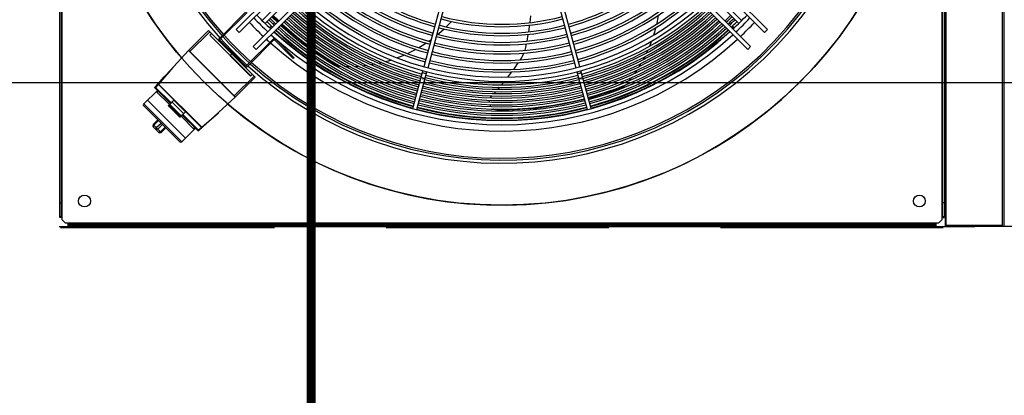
# Model space of a CAD drawing. Header units: centimetres. Extents: x -92429 to 178773, y 2337 to 428125.
# Tile 64 of 138: x 162314 to 162424, y 9222 to 9265. Entities that reach past the tile are written whole.
import ezdxf

# ---------------------------------------------------------------- set-up
doc = ezdxf.new("R2010")
doc.units = ezdxf.units.CM
doc.header["$LTSCALE"] = 50
doc.linetypes.add('Dach_Ist$0$DASHDOT2', pattern=[12.7, 6.35, -3.175, 0, -3.175])
doc.linetypes.add('DASHED', pattern=[0.75, 0.5, -0.25])
doc.layers.add('Dach_Ist$0$ARCH_INFO_OSIE_IST', color=179, linetype='Dach_Ist$0$DASHDOT2')
doc.layers.add('WL_urządzenia', color=1, linetype='Continuous')
doc.layers.add('Dach_Ist$0$RYSUNKOWE_NIEDRUK', color=6, linetype='Continuous', plot=False)

msp = doc.modelspace()

# ---------------------------------------------------------------- linework, layer by layer
at = {"layer": 'Dach_Ist$0$ARCH_INFO_OSIE_IST', "color": 8, "ltscale": 10}
msp.add_line((161514.32, 9257.62, 2170), (170738.27, 9257.62, 2170), dxfattribs=at)
at = {"layer": 'Dach_Ist$0$RYSUNKOWE_NIEDRUK', "color": 8, "const_width": 1, "elevation": 2170}
msp.add_lwpolyline([(162474.34, 8805), (162761.33, 8893.29), (162225.92, 8893.29), (162346.37, 8893.29), (162346.37, 8733.15), (162346.37, 13607.71), (162346.37, 13508.77), (162262.57, 13508.77), (162671.3, 13508.77), (162444.72, 13577.68)], dxfattribs=at)
at = {"layer": 'WL_urządzenia', "color": 1, "linetype": 'Continuous'}
for p, q in [((162417.44, 9340.76, 2170), (162417.44, 9241.48, 2170)), ((162424.02, 9340.76, 2170), (162424.02, 9241.48, 2170)), ((162318.16, 9242.46, 2170), (162318.16, 9339.79, 2170)), ((162318.34, 9339.7, 2170), (162318.34, 9242.55, 2170)), ((162318.43, 9242.46, 2170), (162318.43, 9339.79, 2170)), ((162417.07, 9339.79, 2170), (162417.07, 9242.46, 2170)), ((162417.16, 9242.55, 2170), (162417.16, 9339.7, 2170)), ((162417.34, 9339.79, 2170), (162417.34, 9242.46, 2170)), ((162337.96, 9263.56, 2170), (162361.99, 9287.59, 2170)), ((162373.51, 9287.59, 2170), (162397.54, 9263.56, 2170)), ((162362.25, 9287.2, 2170), (162338.29, 9263.23, 2170)), ((162397.21, 9263.23, 2170), (162373.25, 9287.2, 2170)), ((162339.86, 9261.66, 2170), (162363.83, 9285.63, 2170)), ((162364.22, 9285.36, 2170), (162340.19, 9261.33, 2170)), ((162395.31, 9261.33, 2170), (162371.29, 9285.36, 2170)), ((162371.68, 9285.63, 2170), (162395.64, 9261.66, 2170)), ((162362.9, 9273.9, 2170), (162359.01, 9259.4, 2170)), ((162359.46, 9259.28, 2170), (162363.34, 9273.78, 2170)), ((162372.16, 9273.78, 2170), (162376.04, 9259.28, 2170)), ((162376.49, 9259.4, 2170), (162372.6, 9273.9, 2170)), ((162343.99, 9267.69, 2170), (162340.88, 9264.58, 2170)), ((162394.62, 9264.58, 2170), (162391.51, 9267.69, 2170)), ((162341.2, 9264.25, 2170), (162344.32, 9267.36, 2170)), ((162394.3, 9264.25, 2170), (162391.18, 9267.36, 2170)), ((162336.06, 9262.58, 2170), (162339.07, 9265.59, 2170)), ((162339.17, 9265.49, 2170), (162336.16, 9262.48, 2170)), ((162342.66, 9264.46, 2170), (162342.02, 9265.07, 2170)), ((162342.26, 9264.32, 2170), (162342.11, 9264.17, 2170)), ((162343.67, 9263.54, 2170), (162343, 9264.14, 2170)), ((162362.11, 9264.48, 2170), (162361.5, 9263.86, 2170)), ((162370.9, 9264.35, 2170), (162370.98, 9265.11, 2170)), ((162385.11, 9264.26, 2170), (162385.09, 9264.17, 2170)), ((162385.28, 9265.18, 2170), (162385.11, 9264.26, 2170)), ((162393.39, 9264.17, 2170), (162393.24, 9264.32, 2170)), ((162332.42, 9261.04, 2170), (162334.84, 9263.46, 2170)), ((162334.98, 9263.33, 2170), (162332.75, 9261.1, 2170)), ((162340.09, 9258.22, 2170), (162334.84, 9263.46, 2170)), ((162334.98, 9262.94, 2170), (162335.17, 9263.13, 2170)), ((162336.55, 9263.07, 2170), (162336.65, 9262.97, 2170)), ((162338.29, 9263.23, 2170), (162337.96, 9263.56, 2170)), ((162341.91, 9263.97, 2170), (162341.7, 9263.77, 2170)), ((162346.1, 9261.59, 2170), (162343.67, 9263.54, 2170)), ((162360.66, 9263.09, 2170), (162360.58, 9263.03, 2170)), ((162361.26, 9263.63, 2170), (162360.66, 9263.09, 2170)), ((162370.58, 9262.27, 2170), (162370.71, 9263.03, 2170)), ((162370.76, 9263.31, 2170), (162370.84, 9263.89, 2170)), ((162370.84, 9263.89, 2170), (162370.86, 9264.07, 2170)), ((162384.85, 9263.27, 2170), (162384.76, 9262.95, 2170)), ((162384.99, 9263.78, 2170), (162384.85, 9263.27, 2170)), ((162393.8, 9263.77, 2170), (162393.59, 9263.97, 2170)), ((162397.54, 9263.56, 2170), (162397.21, 9263.23, 2170)), ((162339.56, 9258.35, 2170), (162334.98, 9262.94, 2170)), ((162334.99, 9262.95, 2170), (162339.58, 9258.36, 2170)), ((162336.16, 9262.35, 2170), (162338.97, 9259.53, 2170)), ((162342.12, 9262.54, 2170), (162339.11, 9259.53, 2170)), ((162342.22, 9262.45, 2170), (162339.2, 9259.43, 2170)), ((162342.13, 9262.53, 2170), (162342.12, 9262.54, 2170)), ((162342.22, 9262.45, 2170), (162342.13, 9262.53, 2170)), ((162344.35, 9260.32, 2170), (162342.28, 9262.38, 2170)), ((162342.38, 9262.48, 2170), (162344.45, 9260.41, 2170)), ((162359.27, 9262.04, 2170), (162359, 9261.87, 2170)), ((162359.82, 9262.43, 2170), (162359.56, 9262.25, 2170)), ((162370.48, 9261.79, 2170), (162370.52, 9261.98, 2170)), ((162384.53, 9262.27, 2170), (162384.3, 9261.69, 2170)), ((162332.6, 9261.22, 2170), (162328.81, 9257.1, 2170)), ((162332.43, 9261.03, 2170), (162332.42, 9261.04, 2170)), ((162332.6, 9261.22, 2170), (162332.61, 9261.22, 2170)), ((162337.85, 9255.98, 2170), (162332.6, 9261.22, 2170)), ((162332.61, 9261.22, 2170), (162332.62, 9261.22, 2170)), ((162332.62, 9261.22, 2170), (162332.63, 9261.21, 2170)), ((162332.63, 9261.21, 2170), (162332.65, 9261.19, 2170)), ((162332.65, 9261.19, 2170), (162332.67, 9261.17, 2170)), ((162332.67, 9261.17, 2170), (162332.7, 9261.15, 2170)), ((162332.7, 9261.15, 2170), (162332.72, 9261.13, 2170)), ((162332.72, 9261.13, 2170), (162332.75, 9261.1, 2170)), ((162332.75, 9261.1, 2170), (162337.73, 9256.12, 2170)), ((162337.28, 9260.66, 2170), (162337.46, 9260.84, 2170)), ((162337.47, 9260.84, 2170), (162337.29, 9260.65, 2170)), ((162340.19, 9261.33, 2170), (162339.86, 9261.66, 2170)), ((162343.79, 9261.07, 2170), (162343.69, 9260.97, 2170)), ((162348.67, 9259.87, 2170), (162346.1, 9261.59, 2170)), ((162357.27, 9260.91, 2170), (162357.18, 9260.87, 2170)), ((162358.1, 9261.34, 2170), (162357.27, 9260.91, 2170)), ((162359, 9261.87, 2170), (162358.43, 9261.52, 2170)), ((162370.09, 9260.66, 2170), (162370.22, 9260.93, 2170)), ((162370.33, 9261.22, 2170), (162370.34, 9261.26, 2170)), ((162370.34, 9261.26, 2170), (162370.43, 9261.56, 2170)), ((162370.43, 9261.56, 2170), (162370.48, 9261.79, 2170)), ((162384.12, 9261.27, 2170), (162383.97, 9260.95, 2170)), ((162395.64, 9261.66, 2170), (162395.31, 9261.33, 2170)), ((162339.6, 9260.02, 2170), (162339.7, 9259.92, 2170)), ((162344.45, 9260.41, 2170), (162344.35, 9260.32, 2170)), ((162349.25, 9259.53, 2170), (162348.67, 9259.87, 2170)), ((162354.3, 9259.84, 2170), (162353.96, 9259.76, 2170)), ((162355.35, 9260.14, 2170), (162354.74, 9259.96, 2170)), ((162356.33, 9260.5, 2170), (162356.02, 9260.38, 2170)), ((162356.81, 9260.7, 2170), (162356.33, 9260.5, 2170)), ((162369.08, 9259.1, 2170), (162369.58, 9259.82, 2170)), ((162369.58, 9259.82, 2170), (162369.61, 9259.87, 2170)), ((162369.81, 9260.16, 2170), (162369.82, 9260.18, 2170)), ((162369.82, 9260.18, 2170), (162369.93, 9260.37, 2170)), ((162369.93, 9260.37, 2170), (162370.09, 9260.66, 2170)), ((162383.34, 9259.76, 2170), (162383.14, 9259.42, 2170)), ((162383.66, 9260.33, 2170), (162383.59, 9260.19, 2170)), ((162383.76, 9260.52, 2170), (162383.66, 9260.33, 2170)), ((162330.85, 9259.32, 2170), (162329.24, 9257.45, 2170)), ((162349.34, 9259.48, 2170), (162349.25, 9259.53, 2170)), ((162349.51, 9259.42, 2170), (162349.34, 9259.48, 2170)), ((162349.67, 9259.4, 2170), (162349.51, 9259.42, 2170)), ((162349.7, 9259.4, 2170), (162349.67, 9259.4, 2170)), ((162350.75, 9259.38, 2170), (162350.3, 9259.38, 2170)), ((162351.72, 9259.43, 2170), (162351.31, 9259.4, 2170)), ((162352.63, 9259.52, 2170), (162352.25, 9259.48, 2170)), ((162353.28, 9259.63, 2170), (162353.13, 9259.6, 2170)), ((162353.49, 9259.67, 2170), (162353.28, 9259.63, 2170)), ((162357.75, 9254.7, 2170), (162358.89, 9258.95, 2170)), ((162358.2, 9254.58, 2170), (162359.34, 9258.83, 2170)), ((162368.42, 9258.22, 2170), (162368.87, 9258.81, 2170)), ((162376.16, 9258.83, 2170), (162377.3, 9254.58, 2170)), ((162377.75, 9254.7, 2170), (162376.61, 9258.95, 2170)), ((162382.86, 9258.98, 2170), (162382.63, 9258.64, 2170)), ((162328.94, 9257.18, 2170), (162329.86, 9258.24, 2170)), ((162340.09, 9258.22, 2170), (162337.66, 9255.79, 2170)), ((162339.96, 9258.35, 2170), (162337.73, 9256.12, 2170)), ((162339.76, 9258.55, 2170), (162339.56, 9258.35, 2170)), ((162367.72, 9257.35, 2170), (162368.05, 9257.75, 2170)), ((162382.3, 9258.18, 2170), (162382.02, 9257.83, 2170)), ((162329.11, 9256.74, 2170), (162327.58, 9255.21, 2170)), ((162330.58, 9255.27, 2170), (162328.81, 9257.04, 2170)), ((162330.65, 9255.33, 2170), (162328.84, 9257.14, 2170)), ((162328.94, 9257.11, 2170), (162328.87, 9257.17, 2170)), ((162329.21, 9257.42, 2170), (162328.94, 9257.11, 2170)), ((162328.98, 9256.62, 2170), (162330.46, 9255.14, 2170)), ((162329.21, 9256.65, 2170), (162329.08, 9256.52, 2170)), ((162329.24, 9257.45, 2170), (162329.21, 9257.42, 2170)), ((162334.05, 9252.58, 2170), (162329.21, 9257.42, 2170)), ((162329.24, 9257.45, 2170), (162334.08, 9252.61, 2170)), ((162366.88, 9256.39, 2170), (162367.07, 9256.59, 2170)), ((162366.88, 9256.38, 2170), (162366.88, 9256.39, 2170)), ((162367.31, 9256.87, 2170), (162367.49, 9257.08, 2170)), ((162380.63, 9256.85, 2170), (162377.69, 9255.88, 2170)), ((162381.26, 9257.09, 2170), (162380.63, 9256.85, 2170)), ((162381.35, 9257.13, 2170), (162381.26, 9257.09, 2170)), ((162381.5, 9257.23, 2170), (162381.35, 9257.13, 2170)), ((162381.62, 9257.34, 2170), (162381.5, 9257.23, 2170)), ((162381.64, 9257.37, 2170), (162381.62, 9257.34, 2170)), ((162328, 9255.64, 2170), (162332.26, 9251.37, 2170)), ((162330.34, 9255.02, 2170), (162330.95, 9255.64, 2170)), ((162330.97, 9255.63, 2170), (162330.34, 9254.99, 2170)), ((162332.04, 9254.13, 2170), (162330.76, 9255.41, 2170)), ((162330.77, 9255.43, 2170), (162332.05, 9254.14, 2170)), ((162332.25, 9254.34, 2170), (162330.97, 9255.63, 2170)), ((162333.73, 9252.19, 2170), (162337.85, 9255.98, 2170)), ((162337.66, 9255.79, 2170), (162337.66, 9255.8, 2170)), ((162337.73, 9256.12, 2170), (162337.75, 9256.1, 2170)), ((162337.75, 9256.1, 2170), (162337.78, 9256.07, 2170)), ((162337.78, 9256.07, 2170), (162337.8, 9256.05, 2170)), ((162337.8, 9256.05, 2170), (162337.82, 9256.02, 2170)), ((162337.82, 9256.02, 2170), (162337.83, 9256.01, 2170)), ((162337.83, 9256.01, 2170), (162337.84, 9255.99, 2170)), ((162337.84, 9255.99, 2170), (162337.85, 9255.98, 2170)), ((162337.85, 9255.98, 2170), (162337.85, 9255.98, 2170)), ((162366.34, 9255.42, 2170), (162366.35, 9255.53, 2170)), ((162366.35, 9255.53, 2170), (162366.36, 9255.63, 2170)), ((162366.47, 9255.91, 2170), (162366.55, 9256.02, 2170)), ((162366.55, 9256.02, 2170), (162366.59, 9256.07, 2170)), ((162366.59, 9256.07, 2170), (162366.63, 9256.11, 2170)), ((162377, 9255.7, 2170), (162374.67, 9255.17, 2170)), ((162377.69, 9255.88, 2170), (162377.45, 9255.82, 2170)), ((162327.58, 9255.21, 2170), (162331.84, 9250.95, 2170)), ((162331.64, 9250.95, 2170), (162327.58, 9255.01, 2170)), ((162330.34, 9255, 2170), (162330.42, 9254.93, 2170)), ((162330.34, 9254.99, 2170), (162330.34, 9254.99, 2170)), ((162331.62, 9253.71, 2170), (162330.34, 9254.99, 2170)), ((162330.41, 9254.92, 2170), (162330.51, 9255.03, 2170)), ((162330.51, 9254.99, 2170), (162330.43, 9254.92, 2170)), ((162330.43, 9254.92, 2170), (162331.55, 9253.81, 2170)), ((162330.45, 9254.91, 2170), (162330.53, 9254.99, 2170)), ((162331.78, 9253.87, 2170), (162330.5, 9255.16, 2170)), ((162330.51, 9255.16, 2170), (162331.79, 9253.88, 2170)), ((162330.51, 9255.03, 2170), (162331.65, 9253.89, 2170)), ((162330.51, 9254.99, 2170), (162331.62, 9253.88, 2170)), ((162331.62, 9253.9, 2170), (162330.53, 9255, 2170)), ((162331.62, 9253.71, 2170), (162332.25, 9254.34, 2170)), ((162332.26, 9254.32, 2170), (162331.65, 9253.71, 2170)), ((162334.08, 9252.61, 2170), (162335.95, 9254.23, 2170)), ((162366.45, 9255, 2170), (162366.39, 9255.14, 2170)), ((162366.5, 9254.92, 2170), (162366.45, 9255, 2170)), ((162366.83, 9254.62, 2170), (162366.81, 9254.63, 2170)), ((162367, 9254.55, 2170), (162366.83, 9254.62, 2170)), ((162367.18, 9254.51, 2170), (162367, 9254.55, 2170)), ((162367.26, 9254.51, 2170), (162367.18, 9254.51, 2170)), ((162368.53, 9254.52, 2170), (162367.26, 9254.51, 2170)), ((162371.59, 9254.71, 2170), (162368.53, 9254.52, 2170)), ((162374.67, 9255.17, 2170), (162371.59, 9254.71, 2170)), ((162329.17, 9253.42, 2170), (162328.64, 9252.9, 2170)), ((162329.23, 9253.36, 2170), (162328.71, 9252.83, 2170)), ((162328.99, 9252.55, 2170), (162329.52, 9253.07, 2170)), ((162331.53, 9253.82, 2170), (162331.62, 9253.91, 2170)), ((162331.55, 9253.78, 2170), (162331.65, 9253.89, 2170)), ((162331.55, 9253.81, 2170), (162331.62, 9253.88, 2170)), ((162331.56, 9253.79, 2170), (162331.63, 9253.72, 2170)), ((162331.77, 9253.83, 2170), (162333.25, 9252.36, 2170)), ((162333.67, 9252.19, 2170), (162331.9, 9253.96, 2170)), ((162333.77, 9252.22, 2170), (162331.96, 9254.02, 2170)), ((162334.86, 9253.23, 2170), (162333.81, 9252.32, 2170)), ((162329.52, 9252.02, 2170), (162328.64, 9252.9, 2170)), ((162329.26, 9252.02, 2170), (162328.64, 9252.63, 2170)), ((162329.7, 9252.89, 2170), (162329.17, 9252.37, 2170)), ((162329.46, 9252.08, 2170), (162329.98, 9252.61, 2170)), ((162330.05, 9252.54, 2170), (162329.52, 9252.02, 2170)), ((162333.37, 9252.48, 2170), (162331.84, 9250.95, 2170)), ((162333.27, 9252.58, 2170), (162333.15, 9252.46, 2170)), ((162333.73, 9252.31, 2170), (162334.05, 9252.58, 2170)), ((162333.73, 9252.31, 2170), (162333.8, 9252.25, 2170)), ((162334.08, 9252.61, 2170), (162334.05, 9252.58, 2170)), ((162318.16, 9244.12, 2170), (162318.34, 9244.12, 2170)), ((162417.34, 9244.12, 2170), (162417.16, 9244.12, 2170)), ((162417.34, 9244.12, 2170), (162417.16, 9244.12, 2170)), ((162318.34, 9242.55, 2170), (162318.16, 9242.55, 2170)), ((162318.43, 9242.46, 2170), (162318.16, 9242.46, 2170)), ((162318.34, 9242.55, 2170), (162318.34, 9242.46, 2170)), ((162318.43, 9242.18, 2170), (162318.43, 9242.46, 2170)), ((162318.8, 9241.81, 2170), (162318.43, 9242.18, 2170)), ((162417.07, 9242.18, 2170), (162416.7, 9241.81, 2170)), ((162417.07, 9242.46, 2170), (162417.34, 9242.46, 2170)), ((162417.07, 9242.46, 2170), (162417.07, 9242.18, 2170)), ((162417.16, 9242.46, 2170), (162417.16, 9242.55, 2170)), ((162417.34, 9242.55, 2170), (162417.16, 9242.55, 2170)), ((162318.11, 9241.44, 2170), (162417.39, 9241.44, 2170)), ((162319.08, 9241.81, 2170), (162318.8, 9241.81, 2170)), ((162319.08, 9241.81, 2170), (162319.08, 9241.53, 2170)), ((162416.42, 9241.81, 2170), (162319.08, 9241.81, 2170)), ((162319.08, 9241.71, 2170), (162319.18, 9241.71, 2170)), ((162416.42, 9241.53, 2170), (162319.08, 9241.53, 2170)), ((162319.18, 9241.71, 2170), (162416.33, 9241.71, 2170)), ((162319.18, 9241.53, 2170), (162319.18, 9241.71, 2170)), ((162320.75, 9241.53, 2170), (162320.75, 9241.71, 2170)), ((162414.75, 9241.53, 2170), (162414.75, 9241.71, 2170)), ((162416.33, 9241.71, 2170), (162416.42, 9241.71, 2170)), ((162416.33, 9241.71, 2170), (162416.33, 9241.53, 2170)), ((162416.42, 9241.81, 2170), (162416.42, 9241.53, 2170)), ((162416.7, 9241.81, 2170), (162416.42, 9241.81, 2170)), ((162417.39, 9241.44, 2170), (162420.77, 9241.44, 2170)), ((162417.44, 9241.48, 2170), (162424.02, 9241.48, 2170)), ((162424.07, 9241.44, 2170), (162420.77, 9241.44, 2170)), ((162523.35, 9241.44, 2170), (162424.07, 9241.44, 2170))]:
    msp.add_line(p, q, dxfattribs=at)
at = {"layer": 'WL_urządzenia', "color": 1, "linetype": 'DASHED'}
for p, q in [((162417.58, 9241.58, 2170), (162417.58, 9340.67, 2170)), ((162423.88, 9241.58, 2170), (162423.88, 9340.67, 2170)), ((162417.25, 9241.3, 2170), (162318.25, 9241.3, 2170)), ((162417.58, 9241.58, 2170), (162423.88, 9241.58, 2170))]:
    msp.add_line(p, q, dxfattribs=at)
at = {"layer": 'WL_urządzenia', "color": 1, "linetype": 'Continuous'}
for points in [[(162337.27, 9260.64, 0.207794), (162337.28, 9260.66)], [(162337.27, 9260.64, -0.207794), (162337.29, 9260.65)], [(162358.83, 9258.74, -0.037253), (162359.06, 9258.68, -0.037253), (162359.28, 9258.62)], [(162376.22, 9258.62, -0.037253), (162376.44, 9258.68, -0.037253), (162376.67, 9258.74)], [(162329.2, 9257.48, -0.395256), (162329.21, 9257.42)], [(162329.2, 9257.48, -0.050409), (162329.24, 9257.45)], [(162329.24, 9257.45, 0.039903), (162329.2, 9257.48)], [(162358.7, 9258.23, -0.407676), (162358.87, 9257.99, -0.407676), (162359.14, 9258.11)], [(162376.36, 9258.11, -0.407676), (162376.63, 9257.99, -0.407676), (162376.81, 9258.23)], [(162328.94, 9257.11, 0.383826), (162328.94, 9257.18)], [(162330.77, 9255.43, 0.039959), (162330.75, 9255.44)], [(162330.76, 9255.41, 0.413807), (162330.75, 9255.44)], [(162330.97, 9255.63, -0.279695), (162330.95, 9255.64)], [(162330.34, 9255, 0.308911), (162330.34, 9255.02)], [(162330.45, 9254.91, 0.350781), (162330.41, 9254.92)], [(162330.43, 9254.92, 0.308911), (162330.42, 9254.93)], [(162330.5, 9255.16, 0.408521), (162330.5, 9255.19)], [(162330.5, 9255.19, -0.390705), (162330.51, 9255.16)], [(162330.51, 9255, 0.05258), (162330.51, 9255.03)], [(162330.51, 9255.03, -0.080505), (162330.53, 9255)], [(162330.51, 9254.99, -0.213001), (162330.51, 9255)], [(162330.51, 9255, 0.372564), (162330.53, 9255)], [(162332.26, 9254.32, -0.279695), (162332.25, 9254.34)], [(162331.55, 9253.78, 0.350781), (162331.53, 9253.82)], [(162331.56, 9253.79, 0.308911), (162331.55, 9253.81)], [(162331.62, 9253.9, 0.372564), (162331.62, 9253.88)], [(162331.62, 9253.9, -0.080505), (162331.65, 9253.89)], [(162331.65, 9253.89, 0.05258), (162331.62, 9253.88)], [(162331.62, 9253.88, -0.213001), (162331.62, 9253.88)], [(162331.65, 9253.71, 0.308911), (162331.63, 9253.72)], [(162331.81, 9253.88, 0.408521), (162331.78, 9253.87)], [(162331.79, 9253.88, -0.390705), (162331.81, 9253.88)], [(162332.07, 9254.13, 0.413807), (162332.04, 9254.13)], [(162332.07, 9254.13, 0.039959), (162332.05, 9254.14)], [(162328.71, 9252.83, -0.353945), (162328.64, 9252.63)], [(162328.95, 9252.33, 0.393689), (162328.99, 9252.55)], [(162329.17, 9252.37, 0.393689), (162328.95, 9252.33)], [(162329.26, 9252.02, -0.353945), (162329.46, 9252.08)], [(162333.81, 9252.32, 0.383826), (162333.73, 9252.31)], [(162334.05, 9252.58, -0.395256), (162334.11, 9252.57)], [(162334.08, 9252.61, -0.050409), (162334.11, 9252.57)], [(162334.08, 9252.61, -0.039903), (162334.11, 9252.57)]]:
    msp.add_lwpolyline(points, format="xyb", dxfattribs=at)
for centre, radius in [((162367.75, 9291.12, 2170), 47.28), ((162320.94, 9244.31, 2170), 0.672), ((162320.94, 9244.31, 2170), 0.672), ((162414.56, 9244.31, 2170), 0.672), ((162414.56, 9244.31, 2170), 0.672)]:
    msp.add_circle(centre, radius, dxfattribs=at)
for centre, radius, start, end in [((162367.75, 9291.12, 2170), 47.28, 229.4416, 220.5584), ((162367.75, 9291.12, 2170), 42.57, 227.9961, 222.0039), ((162367.75, 9291.12, 2170), 42.22, 228.0205, 221.9795), ((162367.75, 9291.12, 2170), 42.01, 228.0356, 221.9644), ((162367.75, 9291.12, 2170), 28.25, 228.1975, 254.53), ((162367.75, 9291.12, 2170), 27.97, 228.2293, 254.5253), ((162367.75, 9291.12, 2170), 27.97, 285.4747, 311.7707), ((162367.75, 9291.12, 2170), 28.25, 285.47, 311.8025), ((162367.75, 9291.12, 2170), 30.29, 227.9822, 254.5616), ((162367.75, 9291.12, 2170), 30.01, 228.0099, 254.5576), ((162367.75, 9291.12, 2170), 29.27, 228.0861, 254.5464), ((162367.75, 9291.12, 2170), 28.99, 228.1157, 254.542), ((162367.75, 9291.12, 2170), 28.99, 285.458, 311.8843), ((162367.75, 9291.12, 2170), 29.27, 285.4536, 311.9139), ((162367.75, 9291.12, 2170), 30.01, 285.4424, 311.9901), ((162367.75, 9291.12, 2170), 30.29, 285.4384, 312.0178), ((162367.75, 9291.12, 2170), 31.31, 227.8851, 254.5759), ((162367.75, 9291.12, 2170), 31.03, 227.9109, 254.5721), ((162367.75, 9291.12, 2170), 31.03, 285.4279, 312.0891), ((162367.75, 9291.12, 2170), 31.31, 285.4241, 312.1149), ((162367.75, 9291.12, 2170), 33.37, 227.7066, 312.2934), ((162367.75, 9291.12, 2170), 32.91, 227.7448, 312.2552), ((162367.75, 9291.12, 2170), 32.33, 227.794, 254.5893), ((162367.75, 9291.12, 2170), 32.05, 227.8183, 254.5857), ((162367.75, 9291.12, 2170), 32.05, 285.4143, 312.1817), ((162367.75, 9291.12, 2170), 32.33, 285.4107, 312.206), ((162367.75, 9291.12, 2170), 37.78, 223.3125, 226.6875), ((162367.75, 9291.12, 2170), 35.03, 227.5785, 254.6209), ((162367.75, 9291.12, 2170), 34.75, 227.5992, 254.6179), ((162367.75, 9291.12, 2170), 34.54, 227.6152, 254.6155), ((162367.75, 9291.12, 2170), 34.26, 227.6364, 254.6124), ((162367.75, 9291.12, 2170), 34.05, 227.6529, 254.61), ((162367.75, 9291.12, 2170), 33.77, 227.6748, 254.6068), ((162367.75, 9291.12, 2170), 33.77, 285.3932, 312.3252), ((162367.75, 9291.12, 2170), 34.05, 285.39, 312.3471), ((162367.75, 9291.12, 2170), 34.26, 285.3876, 312.3636), ((162367.75, 9291.12, 2170), 34.54, 285.3845, 312.3848), ((162367.75, 9291.12, 2170), 34.75, 285.3821, 312.4008), ((162367.75, 9291.12, 2170), 35.03, 285.3791, 312.4215), ((162367.75, 9291.12, 2170), 37.78, 313.3125, 316.6875), ((162367.75, 9291.12, 2170), 38.96, 223.364, 226.636), ((162367.75, 9291.12, 2170), 38.24, 223.333, 226.667), ((162367.75, 9291.12, 2170), 37.48, 225.3543, 226.7007), ((162367.75, 9291.12, 2170), 37.2, 225.3569, 226.7134), ((162367.75, 9291.12, 2170), 36.99, 225.359, 226.7232), ((162367.75, 9291.12, 2170), 36.71, 225.3617, 226.7363), ((162367.75, 9291.12, 2170), 36.5, 225.3638, 226.7464), ((162367.75, 9291.12, 2170), 36.5, 227.4744, 254.6362), ((162367.75, 9291.12, 2170), 36.22, 227.4935, 254.6334), ((162367.75, 9291.12, 2170), 36.01, 227.5082, 254.6313), ((162367.75, 9291.12, 2170), 35.73, 227.5277, 254.6284), ((162367.75, 9291.12, 2170), 35.52, 227.5429, 254.6262), ((162367.75, 9291.12, 2170), 35.24, 227.5629, 254.6232), ((162367.75, 9291.12, 2170), 27.23, 255.4876, 284.5124), ((162367.75, 9291.12, 2170), 26.96, 255.4926, 284.5074), ((162367.75, 9291.12, 2170), 35.24, 285.3768, 312.4371), ((162367.75, 9291.12, 2170), 35.52, 285.3738, 312.4571), ((162367.75, 9291.12, 2170), 35.73, 285.3716, 312.4723), ((162367.75, 9291.12, 2170), 36.01, 285.3687, 312.4918), ((162367.75, 9291.12, 2170), 36.22, 285.3666, 312.5065), ((162367.75, 9291.12, 2170), 36.5, 285.3638, 312.5256), ((162367.75, 9291.12, 2170), 36.5, 313.2536, 314.6362), ((162367.75, 9291.12, 2170), 36.71, 313.2637, 314.6383), ((162367.75, 9291.12, 2170), 36.99, 313.2768, 314.641), ((162367.75, 9291.12, 2170), 37.2, 313.2866, 314.6431), ((162367.75, 9291.12, 2170), 37.48, 313.2993, 314.6457), ((162367.75, 9291.12, 2170), 38.24, 313.333, 316.667), ((162367.75, 9291.12, 2170), 38.96, 313.364, 316.636), ((162367.75, 9291.12, 2170), 37.73, 226.4079, 226.6896), ((162367.75, 9291.12, 2170), 37.54, 226.4149, 226.6979), ((162367.75, 9291.12, 2170), 37.78, 227.3909, 312.6091), ((162367.75, 9291.12, 2170), 37.73, 227.3939, 254.6481), ((162367.75, 9291.12, 2170), 37.54, 227.4057, 254.6463), ((162367.75, 9291.12, 2170), 37.48, 227.4096, 254.6457), ((162367.75, 9291.12, 2170), 37.2, 227.4276, 254.6431), ((162367.75, 9291.12, 2170), 36.99, 227.4416, 254.641), ((162367.75, 9291.12, 2170), 36.71, 227.4601, 254.6383), ((162367.75, 9291.12, 2170), 28.99, 255.458, 284.542), ((162367.75, 9291.12, 2170), 28.25, 255.47, 284.53), ((162367.75, 9291.12, 2170), 27.97, 255.4747, 284.5253), ((162367.75, 9291.12, 2170), 36.71, 285.3617, 312.5399), ((162367.75, 9291.12, 2170), 36.99, 285.359, 312.5584), ((162367.75, 9291.12, 2170), 37.2, 285.3569, 312.5724), ((162367.75, 9291.12, 2170), 37.48, 285.3543, 312.5904), ((162367.75, 9291.12, 2170), 37.54, 285.3537, 312.5943), ((162367.75, 9291.12, 2170), 37.73, 285.3519, 312.6061), ((162367.75, 9291.12, 2170), 37.54, 313.3021, 313.5851), ((162367.75, 9291.12, 2170), 37.73, 313.3104, 313.5921), ((162336.22, 9262.41, 2170), 0.232, 135, 225), ((162336.22, 9262.41, 2170), 0.0927, 135, 225), ((162367.75, 9291.12, 2170), 42.57, 222.1913, 227.8087), ((162367.75, 9291.12, 2170), 42.22, 222.1685, 227.8315), ((162367.75, 9291.12, 2170), 42.01, 222.1543, 227.8457), ((162367.75, 9291.12, 2170), 38.96, 227.3179, 228.0685), ((162367.75, 9291.12, 2170), 38.96, 228.2733, 312.6821), ((162367.75, 9291.12, 2170), 38.24, 227.362, 312.638), ((162342.22, 9262.32, 2170), 0.232, 45, 111.4218), ((162342.22, 9262.32, 2170), 0.0927, 45, 135), ((162367.75, 9291.12, 2170), 30.01, 255.4424, 284.5576), ((162367.75, 9291.12, 2170), 29.27, 255.4536, 284.5464), ((162367.75, 9291.12, 2170), 31.31, 255.4241, 284.5759), ((162367.75, 9291.12, 2170), 31.03, 255.4279, 284.5721), ((162367.75, 9291.12, 2170), 30.29, 255.4384, 284.5616), ((162367.75, 9291.12, 2170), 32.33, 255.4107, 284.5893), ((162367.75, 9291.12, 2170), 32.05, 255.4143, 284.5857), ((162339.04, 9259.59, 2170), 0.232, 225, 315), ((162339.04, 9259.59, 2170), 0.0927, 225, 315), ((162367.75, 9291.12, 2170), 34.75, 255.3821, 284.6179), ((162367.75, 9291.12, 2170), 34.54, 255.3845, 284.6155), ((162367.75, 9291.12, 2170), 34.26, 255.3876, 284.6124), ((162367.75, 9291.12, 2170), 34.05, 255.39, 284.61), ((162367.75, 9291.12, 2170), 33.77, 255.3932, 284.6068), ((162328.85, 9257.07, 2170), 0.0464, 137.3547, 225), ((162367.75, 9291.12, 2170), 35.73, 255.3716, 284.6284), ((162367.75, 9291.12, 2170), 35.52, 255.3738, 284.6262), ((162367.75, 9291.12, 2170), 35.24, 255.3768, 284.6232), ((162367.75, 9291.12, 2170), 35.03, 255.3791, 284.6209), ((162367.75, 9291.12, 2170), 36.99, 255.359, 284.641), ((162367.75, 9291.12, 2170), 36.71, 255.3617, 284.6383), ((162367.75, 9291.12, 2170), 36.5, 255.3638, 284.6362), ((162367.75, 9291.12, 2170), 36.22, 255.3666, 284.6334), ((162367.75, 9291.12, 2170), 36.01, 255.3687, 284.6313), ((162327.67, 9255.11, 2170), 0.139, 135, 225), ((162330.35, 9255.01, 2170), 0.0185, 135, 225), ((162330.42, 9254.93, 2170), 0.0185, 225, 315), ((162330.52, 9254.98, 2170), 0.0185, 45, 135), ((162367.75, 9291.12, 2170), 37.73, 255.3519, 284.6481), ((162367.75, 9291.12, 2170), 37.54, 255.3537, 284.6463), ((162367.75, 9291.12, 2170), 37.48, 255.3543, 284.6457), ((162367.75, 9291.12, 2170), 37.2, 255.3569, 284.6431), ((162331.56, 9253.79, 2170), 0.0185, 135, 225), ((162331.61, 9253.89, 2170), 0.0185, 315, 45), ((162331.63, 9253.72, 2170), 0.0185, 225, 315), ((162328.77, 9252.76, 2170), 0.185, 135, 225), ((162329.39, 9252.15, 2170), 0.185, 225, 315), ((162333.7, 9252.22, 2170), 0.0464, 225, 312.6453), ((162331.74, 9251.05, 2170), 0.139, 225, 315)]:
    msp.add_arc(centre, radius, start, end, dxfattribs=at)

doc.saveas('drawing.dxf')
